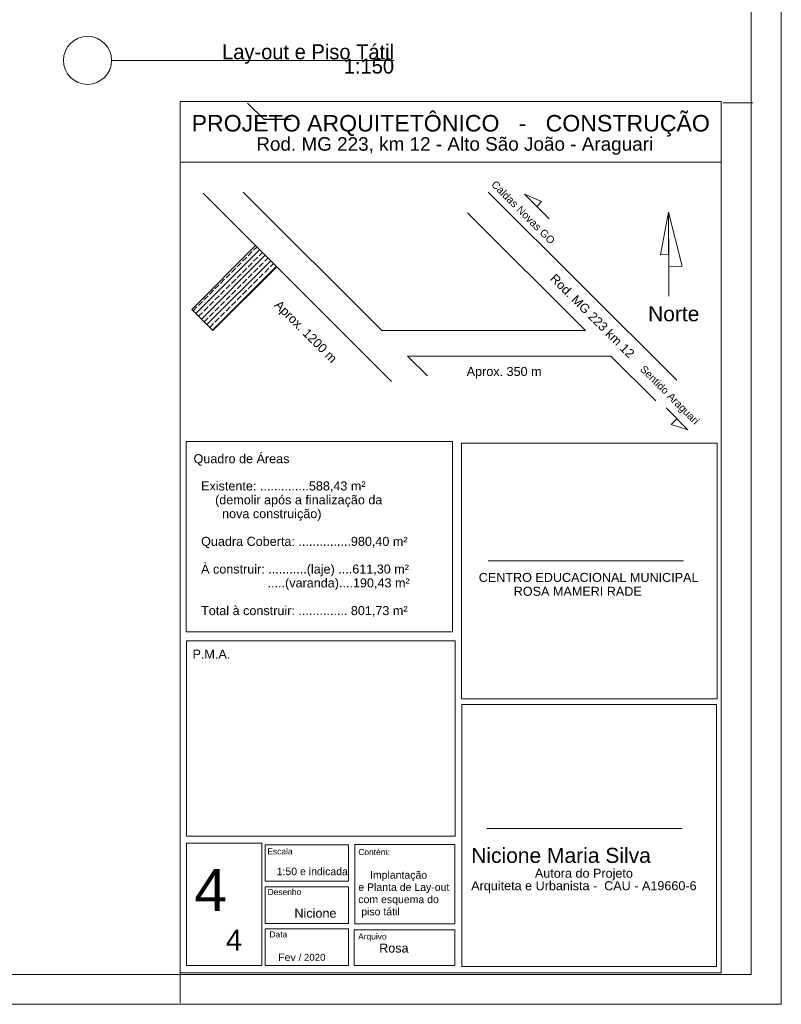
# Model space of a CAD drawing. Header units: millimetres. Extents: x 0 to 723, y 0 to 672.
# Tile 3 of 29: x 469 to 723, y 0 to 328. Entities that reach past the tile are written whole.
import ezdxf
from ezdxf.enums import TextEntityAlignment as Align

# ---------------------------------------------------------------- set-up
doc = ezdxf.new("R2010")
doc.units = ezdxf.units.MM
doc.header["$MEASUREMENT"] = 0
for name, color, linetype in [('Anotação - Geral', 7, 'Continuous'), ('Desenho 2D - Geral', 7, 'Continuous'), ('Desenho 2D - Geral.2D', 7, 'Continuous')]:
    doc.layers.add(name, color=color, linetype=linetype)
doc.styles.add('GENERATED_STYLE_1', font='txt')
doc.styles.add('GENERATED_STYLE_3', font='txt')

# ---------------------------------------------------------------- blocks, each defined once
blk = doc.blocks.new('Título Desenho Linear 21[2]', base_point=(483.68, 1322.15))
at = {"color": 7, "linetype": 'Continuous', "lineweight": 0}
blk.add_line((499.68, 314.15), (593.68, 314.15), dxfattribs=at)
for start, end in [(0, 180), (180, 0)]:
    blk.add_arc((491.68, 314.15), 8, start, end, dxfattribs=at)
at = {"color": 7, "lineweight": 0, "style": 'GENERATED_STYLE_3'}
blk.add_attdef('AC_DrawingName', text='', height=5, dxfattribs=at).set_placement((593.68, 319.5), align=Align.TOP_RIGHT)
blk.add_attdef('AC_DrawingScale', text='', height=5, dxfattribs=at).set_placement((593.68, 308.27), align=Align.BOTTOM_RIGHT)

msp = doc.modelspace()

# ---------------------------------------------------------------- hatches: boundary and pattern name
at = {"layer": 'Desenho 2D - Geral', "linetype": 'Continuous', "lineweight": 0}
h = msp.add_hatch(dxfattribs=at)
h.set_pattern_fill('Contínua___Tracejado', color=30, style=0, pattern_type=2)
h.set_pattern_definition([(45, (0, 0), (-1.838478, 1.838478), []), (45, (-0.9192, 0.9192), (-1.838478, 1.838478), [1.95, -0.65])])
h.paths.add_polyline_path([(526.36, 231.27), (533.43, 224.2), (554.65, 245.41), (547.57, 252.49)])

# ---------------------------------------------------------------- linework, layer by layer
at = {"color": 7, "linetype": 'Continuous', "lineweight": 0}
for p, q in [((703.04, 300.07), (713.04, 300.07)), ((522.54, 0.5), (522.54, 10.5))]:
    msp.add_line(p, q, dxfattribs=at)
at = {"layer": 'Desenho 2D - Geral', "color": 7, "linetype": 'Continuous', "lineweight": 0}
for p, q in [((522.54, 10.5), (522.54, 300.5)), ((522.54, 300.5), (702.54, 300.5)), ((522.54, 300.5), (702.54, 300.5)), ((522.54, 280.25), (522.54, 300.5)), ((550.42, 294.44), (544.96, 299.92)), ((702.54, 300.5), (702.54, 10.5)), ((702.54, 300.5), (702.54, 280.25)), ((559.37, 294.55), (550.31, 294.55)), ((559.48, 294.44), (550.42, 294.44)), ((702.54, 280.25), (522.54, 280.25)), ((530.12, 269.94), (592.8, 207.26)), ((543.42, 270.29), (589.63, 224.23)), ((624.96, 270.29), (687.75, 207.72)), ((618.14, 263.46), (657.37, 224.23)), ((685.04, 263.65), (682.31, 249.41)), ((685.09, 235.65), (685.04, 263.65)), ((685.04, 263.65), (689.51, 245.61)), ((685.09, 235.65), (685.12, 254.65)), ((685.06, 249.65), (682.31, 249.41)), ((689.51, 245.61), (685.07, 245.6)), ((657.37, 224.23), (589.63, 224.23)), ((665.84, 215.76), (598.13, 215.76)), ((598.13, 215.76), (604.77, 209.15)), ((665.84, 215.76), (680.82, 200.79)), ((522.54, 54.28), (522.54, 187.39)), ((524.5, 187.31), (613.17, 187.31)), ((524.5, 124.01), (524.5, 187.31)), ((613.17, 187.31), (613.17, 124.01)), ((624.94, 147.58), (689.94, 147.58)), ((613.17, 124.01), (524.5, 124.01)), ((624.6, 58.54), (689.6, 58.54)), ((702.54, 10.5), (522.54, 10.5))]:
    msp.add_line(p, q, dxfattribs=at)
at = {"layer": 'Desenho 2D - Geral', "color": 9, "linetype": 'Continuous', "lineweight": 0, "flags": 128}
msp.add_lwpolyline([(526.36, 231.27), (533.43, 224.2), (554.65, 245.41), (547.57, 252.49)], close=True, dxfattribs=at)
at = {"layer": 'Desenho 2D - Geral', "color": 7, "linetype": 'Continuous', "lineweight": 0, "flags": 128}
for points in [[(526.36, 231.27), (533.43, 224.2), (554.65, 245.41), (547.57, 252.49)], [(524.65, 53.6), (549.65, 53.6), (549.65, 12.95), (524.65, 12.95)], [(550.79, 53.09), (578.57, 53.09), (578.57, 40.93), (550.79, 40.93)], [(613.94, 53.21), (580.59, 53.21), (580.59, 26.74), (613.94, 26.74)], [(550.79, 39.1), (578.57, 39.1), (578.57, 26.94), (550.79, 26.94)], [(550.79, 25.1), (578.57, 25.1), (578.57, 12.95), (550.79, 12.95)], [(613.9, 12.95), (580.4, 12.95), (580.4, 24.8), (613.9, 24.8)]]:
    msp.add_lwpolyline(points, close=True, dxfattribs=at)
at = {"layer": 'Desenho 2D - Geral.2D', "color": 7, "linetype": 'Continuous', "lineweight": 0}
for p, q in [((722.54, 0), (722.54, 672.34)), ((712.54, 9.89), (712.54, 661.95)), ((701.15, 186.72), (616.08, 186.72)), ((616.08, 186.72), (616.08, 101.66)), ((701.15, 101.66), (701.15, 186.72)), ((613.99, 121), (524.65, 121)), ((524.65, 121), (524.65, 55.91)), ((613.99, 55.91), (613.99, 121)), ((616.08, 101.66), (701.15, 101.66)), ((700.93, 99.82), (616.25, 99.82)), ((616.25, 99.82), (616.25, 12.53)), ((700.93, 12.53), (700.93, 99.82)), ((524.65, 55.91), (613.99, 55.91)), ((34.51, 9.89), (712.54, 9.89)), ((616.25, 12.53), (700.93, 12.53)), ((0, 0), (722.54, 0))]:
    msp.add_line(p, q, dxfattribs=at)
at = {"layer": 'Desenho 2D - Geral.2D', "color": 8, "linetype": 'Continuous', "lineweight": 0}
for p, q in [((645.29, 261.4), (637.05, 269.64)), ((637.05, 269.64), (642.69, 267.2)), ((642.69, 267.2), (641.17, 265.52)), ((684.19, 198.46), (691.42, 191.22)), ((685.84, 192.96), (687.81, 194.84)), ((691.42, 191.22), (685.84, 192.96))]:
    msp.add_line(p, q, dxfattribs=at)

# ---------------------------------------------------------------- block references
at = {"color": 7, "linetype": 'Continuous', "lineweight": 0}
msp.add_blockref('Título Desenho Linear 21[2]', (483.68, 1322.15), dxfattribs=at).add_auto_attribs({'AC_DrawingName': 'Lay-out e Piso Tátil', 'AC_DrawingScale': '1:150'})

# ---------------------------------------------------------------- texts
at = {"layer": 'Anotação - Geral', "color": 7, "linetype": 'Continuous', "lineweight": 0, "attachment_point": 7, "style": 'GENERATED_STYLE_1'}
for s, insert, char_height in [('\\A1;{\\pql;\\fArial|b0|i0|c0|p38;PROJETO ARQUITETÔNICO   -   CONSTRUÇÃO}', (526.32, 288.79), 5.5), ('\\A1;{\\pql;\\fArial|b0|i0|c0|p38;Rod. MG 223, km 12 - Alto São João - Araguari}', (547.84, 282.73), 4.5), ('\\A1;{\\pql;\\fArial|b0|i0|c0|p38;Norte}', (678.2, 227.25), 5), ('\\A1;{\\pql;\\fArial|b0|i0|c0|p38;Aprox. 350 m}', (617.85, 208.22), 3), ('\\A1;{\\pql;\\fArial|b0|i0|c0|p38;Quadro de Áreas}', (526.95, 179.26), 3), ('\\A1;{\\pql;\\fArial|b0|i0|c0|p38;P.M.A.}', (526.61, 115.04), 3)]:
    msp.add_mtext(s, dxfattribs=dict(at, insert=insert, char_height=char_height))
at = {"layer": 'Anotação - Geral', "color": 7, "linetype": 'Continuous', "lineweight": 0, "attachment_point": 7, "rotation": 315, "style": 'GENERATED_STYLE_1'}
for s, insert, char_height in [('\\A1;{\\pql;\\fArial|b0|i0|c0|p38;Caldas Novas GO}', (625.81, 272.61), 2.5), ('\\A1;{\\pql;\\fArial|b0|i0|c0|p38;Rod. MG 223 km 12}', (645.33, 241.3), 3), ('\\A1;{\\pql;\\fArial|b0|i0|c0|p38;Aprox. 1200 m}', (553, 231.85), 3), ('\\A1;{\\pql;\\fArial|b0|i0|c0|p38;Sentido Araguari}', (674.8, 210.64), 2.5)]:
    msp.add_mtext(s, dxfattribs=dict(at, insert=insert, char_height=char_height))
at = {"layer": 'Anotação - Geral', "color": 7, "linetype": 'Continuous', "lineweight": 0, "attachment_point": 7, "style": 'GENERATED_STYLE_1'}
for s, insert, char_height, line_spacing_factor in [('\\A1;{\\pql;\\fArial|b0|i0|c0|p38;Existente: ..............588,43 m²\\P\\pql;\\fArial|b0|i0|c0|p38;    (demolir após a finalização da \\P\\pql;\\fArial|b0|i0|c0|p38;      nova construição)\\P\\pql;\\fArial|b0|i0|c0|p38;\\P\\pql;\\fArial|b0|i0|c0|p38;Quadra Coberta: ...............980,40 m²\\P\\pql;\\fArial|b0|i0|c0|p38;\\P\\pql;\\fArial|b0|i0|c0|p38;À construir: ...........(laje) ....611,30 m²\\P\\pql;\\fArial|b0|i0|c0|p38;                   .....(varanda)....190,43 m²\\P\\pql;\\fArial|b0|i0|c0|p38;\\P\\pql;\\fArial|b0|i0|c0|p38;Total à construir: .............. 801,73 m²}', (529.47, 128.97), 3, 0.921662), ('\\A1;{\\pql;\\fArial|b0|i0|c0|p38;CENTRO EDUCACIONAL MUNICIPAL\\P\\pql;\\fArial|b0|i0|c0|p38;          ROSA MAMERI RADE}', (621.87, 135.91), 3, 0.923713), ('\\A1;{\\pql;\\fArial|b0|i0|c0|p38;Escala\\P\\pql;\\fArial|b0|i0|c0|p38;\\P\\pql;\\fArial|b0|i0|c0|p38;    \\fArial|b0|i0|c0|p38;\\H1.250000x;1:50 e indicada}', (551.52, 42.94), 2, 0.961267), ('\\A1;{\\pql;\\fArial|b0|i0|c0|p38;Contém:\\P\\pql;\\fArial|b0|i0|c0|p38;\\H1.250000x;   \\P\\pql;\\fArial|b0|i0|c0|p38;    Implantação\\P\\pql;\\fArial|b0|i0|c0|p38;e Planta de Lay-out\\P\\pql;\\fArial|b0|i0|c0|p38;com esquema do\\P\\pql;\\fArial|b0|i0|c0|p38; piso tátil}', (581.79, 28.83), 2, 0.978869), ('\\A1;{\\pql;\\fArial|b0|i0|c0|p38;Nicione Maria Silva\\P\\pqc;\\fArial|b0|i0|c0|p38;\\H0.600000x;Autora do Projeto\\P\\pql;\\fArial|b0|i0|c0|p38;Arquiteta e Urbanista -  CAU - A19660-6}', (619.35, 37.06), 5, 0.83243), ('\\A1;{\\pql;\\fArial|b0|i0|c0|p38;4\\P\\pql;\\fArial|b0|i0|c0|p38;\\H0.642857x;   \\fArial|b0|i0|c0|p38;\\H0.777778x;4}', (527.22, 17.89), 14, 0.864935), ('\\A1;{\\pql;\\fArial|b0|i0|c0|p38;Desenho\\P\\pql;\\fArial|b0|i0|c0|p38;\\P\\pql;\\fArial|b0|i0|c0|p38;    \\fArial|b0|i0|c0|p38;\\H1.250000x;      \\fArial|b0|i0|c0|p38;\\H1.200000x;Nicione}', (551.61, 28.78), 2, 0.980037), ('\\A1;{\\pql;\\fArial|b0|i0|c0|p38;Data\\P\\pql;\\fArial|b0|i0|c0|p38;    \\fArial|b0|i0|c0|p38;\\H1.250000x; \\P\\pql;\\fArial|b0|i0|c0|p38;   Fev \\fArial|b0|i0|c0|p38;\\H0.920000x;/ 2020}', (552.22, 14.36), 2, 0.981083), ('\\A1;{\\pql;\\fArial|b0|i0|c0|p38;Arquivo\\P\\pql;\\fArial|b0|i0|c0|p38;\\H1.500000x;      Rosa}', (581.73, 17.17), 2, 1.008632)]:
    msp.add_mtext(s, dxfattribs=dict(at, insert=insert, char_height=char_height, line_spacing_factor=line_spacing_factor))

doc.saveas('drawing.dxf')
